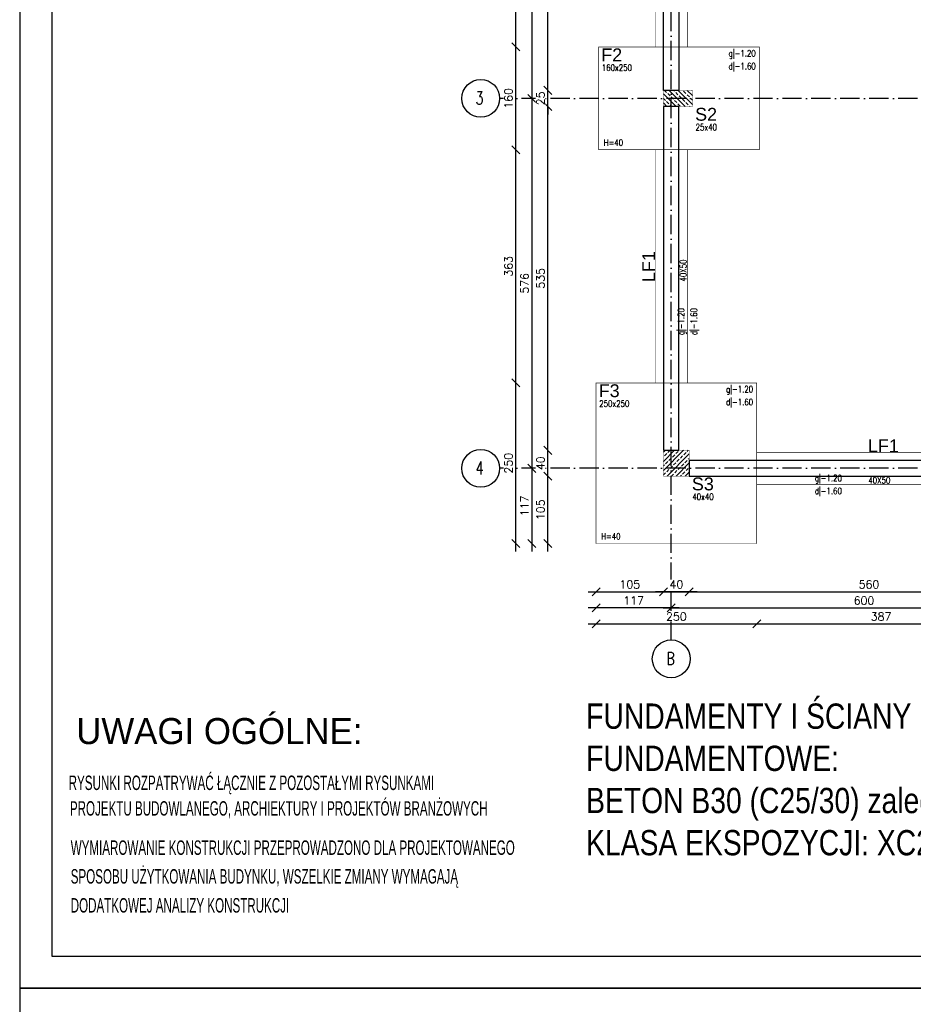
# Model space of a CAD drawing. Header units: millimetres. Extents: x -175722 to -110961, y 52375 to 104640.
# Tile 146 of 146: x -157310 to -155919, y 101645 to 103178. Entities that reach past the tile are written whole.
import ezdxf

# ---------------------------------------------------------------- set-up
doc = ezdxf.new("R2010")
doc.units = ezdxf.units.MM
doc.linetypes.add('ACAD_ISO10W100', pattern=[18, 12, -3, 0, -3])
for name, color, linetype in [('1', 7, 'Continuous'), ('_R - RAMKI', 7, 'Continuous'), ('AS_Balustrady', 53, 'Continuous'), ('BA_txg', 3, 'Continuous'), ('H', 8, 'Continuous'), ('OSIE', 4, 'ACAD_ISO10W100')]:
    doc.layers.add(name, color=color, linetype=linetype)
for name, color, linetype, lineweight in [('A_KONSTRUKCJA', 170, 'Continuous', 30), ('K-Opisy', 3, 'Continuous', 13), ('K_MUR', 160, 'Continuous', 30), ('K_ZELBET', 4, 'Continuous', 40), ('K_ZELBET_KRESKOWANIE', 134, 'Continuous', 5)]:
    doc.layers.add(name, color=color, linetype=linetype, lineweight=lineweight)
doc.styles.add('Arial', font='arial.ttf', dxfattribs={"height": 90})
doc.styles.add('e-cad_1', font='simplex.shx', dxfattribs={"width": 0.8})
doc.styles.add('e-cad_3', font='simplex.shx', dxfattribs={"width": 0.8})
doc.styles.add('ROMANS', font='romans')
doc.styles.add('STYL_R', font='arial.ttf')
doc.styles.add('TAB_Arial_bold', font='arialbd.ttf')
doc.dimstyles.new('AS_DIM_STYLE1', dxfattribs={"dimscale": 5, "dimtxt": 2.5, "dimasz": 1, "dimexe": 1.25, "dimexo": 2, "dimgap": 1, "dimtad": 1, "dimdec": 0, "dimdsep": 46, "dimtxsty": 'ROMANS', "dimblk": 'OBLIQUE', "dimcen": 0, "dimdle": 1, "dimclrd": 8, "dimclre": 8, "dimclrt": 9, "dimadec": 0, "dimazin": 0, "dimtfac": 1, "dimtdec": 0, "dimtmove": 1, "dimatfit": 3, "dimldrblk": 'CLOSEDBLANK', "dimfxl": 0, "dimtolj": 1, "dimtzin": 0, "dimarcsym": 0})

# ---------------------------------------------------------------- blocks, each defined once
blk = doc.blocks.new('_Oblique')
at = {"color": 0, "linetype": 'ByBlock', "lineweight": -2}
blk.add_line((-0.5, -0.5), (0.5, 0.5), dxfattribs=at)
blk = doc.blocks.new('*D858')
at = {"layer": '_R - RAMKI', "color": 8, "lineweight": -2, "transparency": 16777216}
blk.add_line((-156425.2, 102237.5), (-156150.2, 102237.5), dxfattribs=at)
at = {"layer": 'Defpoints', "color": 0, "transparency": 16777216}
for p in [(-156412.7, 102362.5), (-156162.7, 102362.5), (-156162.7, 102237.5)]:
    blk.add_point(p, dxfattribs=at)
at = {"layer": '_R - RAMKI', "color": 8, "lineweight": -2, "transparency": 16777216, "xscale": 12.5, "yscale": 12.5, "zscale": 12.5, "rotation": 180}
blk.add_blockref('_Oblique', (-156412.7, 102237.5), dxfattribs=at)
at = {"layer": '_R - RAMKI', "color": 8, "lineweight": -2, "transparency": 16777216, "xscale": 12.5, "yscale": 12.5, "zscale": 12.5}
blk.add_blockref('_Oblique', (-156162.7, 102237.5), dxfattribs=at)
at = {"layer": '_R - RAMKI', "color": 9, "transparency": 16777216, "insert": (-156287.7, 102248.8), "char_height": 12.5, "attachment_point": 5, "style": 'ROMANS', "bg_fill": 3, "box_fill_scale": 1.1, "bg_fill_color": 256, "bg_fill_true_color": 13158600, "bg_fill_transparency": 0}
blk.add_mtext('\\A1;250', dxfattribs=at)
blk = doc.blocks.new('_ClosedBlank')
at = {"color": 0, "linetype": 'ByBlock', "lineweight": -2}
for p, q in [((-1, 0.17), (0, 0)), ((-1, 0.17), (-1, -0.17)), ((0, 0), (-1, -0.17))]:
    blk.add_line(p, q, dxfattribs=at)
blk = doc.blocks.new('*D859')
at = {"layer": '_R - RAMKI', "color": 8, "lineweight": -2, "transparency": 16777216}
blk.add_line((-156175.2, 102237.5), (-155763.2, 102237.5), dxfattribs=at)
at = {"layer": 'Defpoints', "color": 0, "transparency": 16777216}
for p in [(-156162.7, 102362.5), (-155775.7, 102362.5), (-155775.7, 102237.5)]:
    blk.add_point(p, dxfattribs=at)
at = {"layer": '_R - RAMKI', "color": 8, "lineweight": -2, "transparency": 16777216, "xscale": 12.5, "yscale": 12.5, "zscale": 12.5, "rotation": 180}
blk.add_blockref('_Oblique', (-156162.7, 102237.5), dxfattribs=at)
at = {"layer": '_R - RAMKI', "color": 8, "lineweight": -2, "transparency": 16777216, "xscale": 12.5, "yscale": 12.5, "zscale": 12.5}
blk.add_blockref('_Oblique', (-155775.7, 102237.5), dxfattribs=at)
at = {"layer": '_R - RAMKI', "color": 9, "transparency": 16777216, "insert": (-155969.2, 102248.8), "char_height": 12.5, "attachment_point": 5, "style": 'ROMANS', "bg_fill": 3, "box_fill_scale": 1.1, "bg_fill_color": 256, "bg_fill_true_color": 13158600, "bg_fill_transparency": 0}
blk.add_mtext('\\A1;387', dxfattribs=at)
blk = doc.blocks.new('*D867')
at = {"layer": '_R - RAMKI', "color": 8, "lineweight": -2, "transparency": 16777216}
blk.add_line((-156308.2, 102262.5), (-155683.2, 102262.5), dxfattribs=at)
at = {"layer": 'Defpoints', "color": 0, "transparency": 16777216}
for p in [(-156295.7, 102467.5), (-155695.7, 102467.5), (-155695.7, 102262.5)]:
    blk.add_point(p, dxfattribs=at)
at = {"layer": '_R - RAMKI', "color": 8, "lineweight": -2, "transparency": 16777216, "xscale": 12.5, "yscale": 12.5, "zscale": 12.5, "rotation": 180}
blk.add_blockref('_Oblique', (-156295.7, 102262.5), dxfattribs=at)
at = {"layer": '_R - RAMKI', "color": 8, "lineweight": -2, "transparency": 16777216, "xscale": 12.5, "yscale": 12.5, "zscale": 12.5}
blk.add_blockref('_Oblique', (-155695.7, 102262.5), dxfattribs=at)
at = {"layer": '_R - RAMKI', "color": 9, "transparency": 16777216, "insert": (-155995.7, 102273.8), "char_height": 12.5, "attachment_point": 5, "style": 'ROMANS', "bg_fill": 3, "box_fill_scale": 1.1, "bg_fill_color": 256, "bg_fill_true_color": 13158600, "bg_fill_transparency": 0}
blk.add_mtext('\\A1;600', dxfattribs=at)
blk = doc.blocks.new('*D871')
at = {"layer": '_R - RAMKI', "color": 8, "lineweight": -2, "transparency": 16777216}
blk.add_line((-156425.2, 102287.5), (-156295.2, 102287.5), dxfattribs=at)
at = {"layer": 'Defpoints', "color": 0, "transparency": 16777216}
for p in [(-156412.7, 102479.5), (-156307.7, 102467.5), (-156307.7, 102287.5)]:
    blk.add_point(p, dxfattribs=at)
at = {"layer": '_R - RAMKI', "color": 8, "lineweight": -2, "transparency": 16777216, "xscale": 12.5, "yscale": 12.5, "zscale": 12.5, "rotation": 180}
blk.add_blockref('_Oblique', (-156412.7, 102287.5), dxfattribs=at)
at = {"layer": '_R - RAMKI', "color": 8, "lineweight": -2, "transparency": 16777216, "xscale": 12.5, "yscale": 12.5, "zscale": 12.5}
blk.add_blockref('_Oblique', (-156307.7, 102287.5), dxfattribs=at)
at = {"layer": '_R - RAMKI', "color": 9, "transparency": 16777216, "insert": (-156360.2, 102298.8), "char_height": 12.5, "attachment_point": 5, "style": 'ROMANS', "bg_fill": 3, "box_fill_scale": 1.1, "bg_fill_color": 256, "bg_fill_true_color": 13158600, "bg_fill_transparency": 0}
blk.add_mtext('\\A1;105', dxfattribs=at)
blk = doc.blocks.new('*D873')
at = {"layer": '_R - RAMKI', "color": 8, "lineweight": -2, "transparency": 16777216}
blk.add_line((-156255.2, 102287.5), (-156320.2, 102287.5), dxfattribs=at)
at = {"layer": 'Defpoints', "color": 0, "transparency": 16777216}
for p in [(-156307.7, 102467.5), (-156267.7, 102467.5), (-156307.7, 102287.5)]:
    blk.add_point(p, dxfattribs=at)
at = {"layer": '_R - RAMKI', "color": 8, "lineweight": -2, "transparency": 16777216, "xscale": 12.5, "yscale": 12.5, "zscale": 12.5, "rotation": 180}
blk.add_blockref('_Oblique', (-156307.7, 102287.5), dxfattribs=at)
at = {"layer": '_R - RAMKI', "color": 8, "lineweight": -2, "transparency": 16777216, "xscale": 12.5, "yscale": 12.5, "zscale": 12.5}
blk.add_blockref('_Oblique', (-156267.7, 102287.5), dxfattribs=at)
at = {"layer": '_R - RAMKI', "color": 9, "transparency": 16777216, "insert": (-156287.7, 102298.8), "char_height": 12.5, "attachment_point": 5, "style": 'ROMANS', "bg_fill": 3, "box_fill_scale": 1.1, "bg_fill_color": 256, "bg_fill_true_color": 13158600, "bg_fill_transparency": 0}
blk.add_mtext('\\A1;40', dxfattribs=at)
blk = doc.blocks.new('*D874')
at = {"layer": '_R - RAMKI', "color": 8, "lineweight": -2, "transparency": 16777216}
blk.add_line((-156320.2, 102287.5), (-156255.2, 102287.5), dxfattribs=at)
at = {"layer": 'Defpoints', "color": 0, "transparency": 16777216}
for p in [(-156307.7, 102467.5), (-156267.7, 102467.5), (-156267.7, 102287.5)]:
    blk.add_point(p, dxfattribs=at)
at = {"layer": '_R - RAMKI', "color": 8, "lineweight": -2, "transparency": 16777216, "xscale": 12.5, "yscale": 12.5, "zscale": 12.5, "rotation": 180}
blk.add_blockref('_Oblique', (-156307.7, 102287.5), dxfattribs=at)
at = {"layer": '_R - RAMKI', "color": 8, "lineweight": -2, "transparency": 16777216, "xscale": 12.5, "yscale": 12.5, "zscale": 12.5}
blk.add_blockref('_Oblique', (-156267.7, 102287.5), dxfattribs=at)
at = {"layer": '_R - RAMKI', "color": 9, "transparency": 16777216, "insert": (-156287.7, 102298.8), "char_height": 12.5, "attachment_point": 5, "style": 'ROMANS', "bg_fill": 3, "box_fill_scale": 1.1, "bg_fill_color": 256, "bg_fill_true_color": 13158600, "bg_fill_transparency": 0}
blk.add_mtext('\\A1;40', dxfattribs=at)
blk = doc.blocks.new('*D875')
at = {"layer": '_R - RAMKI', "color": 8, "lineweight": -2, "transparency": 16777216}
blk.add_line((-156280.2, 102287.5), (-155695.7, 102287.5), dxfattribs=at)
at = {"layer": 'Defpoints', "color": 0, "transparency": 16777216}
for p in [(-156267.7, 102467.5), (-155708.2, 102467.5), (-155708.2, 102287.5)]:
    blk.add_point(p, dxfattribs=at)
at = {"layer": '_R - RAMKI', "color": 8, "lineweight": -2, "transparency": 16777216, "xscale": 12.5, "yscale": 12.5, "zscale": 12.5, "rotation": 180}
blk.add_blockref('_Oblique', (-156267.7, 102287.5), dxfattribs=at)
at = {"layer": '_R - RAMKI', "color": 8, "lineweight": -2, "transparency": 16777216, "xscale": 12.5, "yscale": 12.5, "zscale": 12.5}
blk.add_blockref('_Oblique', (-155708.2, 102287.5), dxfattribs=at)
at = {"layer": '_R - RAMKI', "color": 9, "transparency": 16777216, "insert": (-155988, 102298.8), "char_height": 12.5, "attachment_point": 5, "style": 'ROMANS', "bg_fill": 3, "box_fill_scale": 1.1, "bg_fill_color": 256, "bg_fill_true_color": 13158600, "bg_fill_transparency": 0}
blk.add_mtext('\\A1;560', dxfattribs=at)
blk = doc.blocks.new('*D882')
at = {"layer": '_R - RAMKI', "color": 8, "lineweight": -2, "transparency": 16777216}
blk.add_line((-156537.7, 102350), (-156537.7, 102625), dxfattribs=at)
at = {"layer": 'Defpoints', "color": 0, "transparency": 16777216}
for p in [(-156537.7, 102612.5), (-156412.7, 102612.5), (-156412.7, 102362.5)]:
    blk.add_point(p, dxfattribs=at)
at = {"layer": '_R - RAMKI', "color": 8, "lineweight": -2, "transparency": 16777216, "xscale": 12.5, "yscale": 12.5, "zscale": 12.5}
for p, rotation in [((-156537.7, 102612.5), 90), ((-156537.7, 102362.5), 270)]:
    blk.add_blockref('_Oblique', p, dxfattribs=dict(at, rotation=rotation))
at = {"layer": '_R - RAMKI', "color": 9, "transparency": 16777216, "insert": (-156549, 102487.5), "char_height": 12.5, "attachment_point": 5, "rotation": 90, "style": 'ROMANS', "bg_fill": 3, "box_fill_scale": 1.1, "bg_fill_color": 256, "bg_fill_true_color": 13158600, "bg_fill_transparency": 0}
blk.add_mtext('\\A1;250', dxfattribs=at)
blk = doc.blocks.new('*D883')
at = {"layer": '_R - RAMKI', "color": 8, "lineweight": -2, "transparency": 16777216}
blk.add_line((-156537.7, 102600), (-156537.7, 102987.7), dxfattribs=at)
at = {"layer": 'Defpoints', "color": 0, "transparency": 16777216}
for p in [(-156537.7, 102975.2), (-156408.7, 102975.2), (-156412.7, 102612.5)]:
    blk.add_point(p, dxfattribs=at)
at = {"layer": '_R - RAMKI', "color": 8, "lineweight": -2, "transparency": 16777216, "xscale": 12.5, "yscale": 12.5, "zscale": 12.5}
for p, rotation in [((-156537.7, 102975.2), 90), ((-156537.7, 102612.5), 270)]:
    blk.add_blockref('_Oblique', p, dxfattribs=dict(at, rotation=rotation))
at = {"layer": '_R - RAMKI', "color": 9, "transparency": 16777216, "insert": (-156549, 102793.9), "char_height": 12.5, "attachment_point": 5, "rotation": 90, "style": 'ROMANS', "bg_fill": 3, "box_fill_scale": 1.1, "bg_fill_color": 256, "bg_fill_true_color": 13158600, "bg_fill_transparency": 0}
blk.add_mtext('\\A1;363', dxfattribs=at)
blk = doc.blocks.new('*D884')
at = {"layer": '_R - RAMKI', "color": 8, "lineweight": -2, "transparency": 16777216}
blk.add_line((-156537.7, 102962.7), (-156537.7, 103147.7), dxfattribs=at)
at = {"layer": 'Defpoints', "color": 0, "transparency": 16777216}
for p in [(-156537.7, 103135.2), (-156408.7, 103135.2), (-156408.7, 102975.2)]:
    blk.add_point(p, dxfattribs=at)
at = {"layer": '_R - RAMKI', "color": 8, "lineweight": -2, "transparency": 16777216, "xscale": 12.5, "yscale": 12.5, "zscale": 12.5}
for p, rotation in [((-156537.7, 103135.2), 90), ((-156537.7, 102975.2), 270)]:
    blk.add_blockref('_Oblique', p, dxfattribs=dict(at, rotation=rotation))
at = {"layer": '_R - RAMKI', "color": 9, "transparency": 16777216, "insert": (-156549, 103055.2), "char_height": 12.5, "attachment_point": 5, "rotation": 90, "style": 'ROMANS', "bg_fill": 3, "box_fill_scale": 1.1, "bg_fill_color": 256, "bg_fill_true_color": 13158600, "bg_fill_transparency": 0}
blk.add_mtext('\\A1;160', dxfattribs=at)
blk = doc.blocks.new('*D885')
at = {"layer": '_R - RAMKI', "color": 8, "lineweight": -2, "transparency": 16777216}
blk.add_line((-156537.7, 103122.7), (-156537.7, 103563.4), dxfattribs=at)
at = {"layer": 'Defpoints', "color": 0, "transparency": 16777216}
for p in [(-156537.7, 103550.9), (-156408.7, 103550.9), (-156408.7, 103135.2)]:
    blk.add_point(p, dxfattribs=at)
at = {"layer": '_R - RAMKI', "color": 8, "lineweight": -2, "transparency": 16777216, "xscale": 12.5, "yscale": 12.5, "zscale": 12.5}
for p, rotation in [((-156537.7, 103550.9), 90), ((-156537.7, 103135.2), 270)]:
    blk.add_blockref('_Oblique', p, dxfattribs=dict(at, rotation=rotation))
at = {"layer": '_R - RAMKI', "color": 9, "transparency": 16777216, "insert": (-156549, 103343), "char_height": 12.5, "attachment_point": 5, "rotation": 90, "style": 'ROMANS', "bg_fill": 3, "box_fill_scale": 1.1, "bg_fill_color": 256, "bg_fill_true_color": 13158600, "bg_fill_transparency": 0}
blk.add_mtext('\\A1;416', dxfattribs=at)
blk = doc.blocks.new('*D891')
at = {"layer": '_R - RAMKI', "color": 8, "lineweight": -2, "transparency": 16777216}
blk.add_line((-156512.7, 103643.4), (-156512.7, 103042.7), dxfattribs=at)
at = {"layer": 'Defpoints', "color": 0, "transparency": 16777216}
for p in [(-156307.7, 103630.9), (-156512.7, 103055.2), (-156307.7, 103055.2)]:
    blk.add_point(p, dxfattribs=at)
at = {"layer": '_R - RAMKI', "color": 8, "lineweight": -2, "transparency": 16777216, "xscale": 12.5, "yscale": 12.5, "zscale": 12.5}
for p, rotation in [((-156512.7, 103630.9), 90), ((-156512.7, 103055.2), 270)]:
    blk.add_blockref('_Oblique', p, dxfattribs=dict(at, rotation=rotation))
at = {"layer": '_R - RAMKI', "color": 9, "transparency": 16777216, "insert": (-156524, 103343), "char_height": 12.5, "attachment_point": 5, "rotation": 90, "style": 'ROMANS', "bg_fill": 3, "box_fill_scale": 1.1, "bg_fill_color": 256, "bg_fill_true_color": 13158600, "bg_fill_transparency": 0}
blk.add_mtext('\\A1;576', dxfattribs=at)
blk = doc.blocks.new('*D892')
at = {"layer": '_R - RAMKI', "color": 8, "lineweight": -2, "transparency": 16777216}
blk.add_line((-156512.7, 103067.7), (-156512.7, 102467), dxfattribs=at)
at = {"layer": 'Defpoints', "color": 0, "transparency": 16777216}
for p in [(-156307.7, 103055.2), (-156512.7, 102479.5), (-156307.7, 102479.5)]:
    blk.add_point(p, dxfattribs=at)
at = {"layer": '_R - RAMKI', "color": 8, "lineweight": -2, "transparency": 16777216, "xscale": 12.5, "yscale": 12.5, "zscale": 12.5}
for p, rotation in [((-156512.7, 103055.2), 90), ((-156512.7, 102479.5), 270)]:
    blk.add_blockref('_Oblique', p, dxfattribs=dict(at, rotation=rotation))
at = {"layer": '_R - RAMKI', "color": 9, "transparency": 16777216, "insert": (-156524, 102767.4), "char_height": 12.5, "attachment_point": 5, "rotation": 90, "style": 'ROMANS', "bg_fill": 3, "box_fill_scale": 1.1, "bg_fill_color": 256, "bg_fill_true_color": 13158600, "bg_fill_transparency": 0}
blk.add_mtext('\\A1;576', dxfattribs=at)
blk = doc.blocks.new('*D893')
at = {"layer": '_R - RAMKI', "color": 8, "lineweight": -2, "transparency": 16777216}
blk.add_line((-156512.7, 102492), (-156512.7, 102350), dxfattribs=at)
at = {"layer": 'Defpoints', "color": 0, "transparency": 16777216}
for p in [(-156307.7, 102479.5), (-156512.7, 102362.5), (-156412.7, 102362.5)]:
    blk.add_point(p, dxfattribs=at)
at = {"layer": '_R - RAMKI', "color": 8, "lineweight": -2, "transparency": 16777216, "xscale": 12.5, "yscale": 12.5, "zscale": 12.5}
for p, rotation in [((-156512.7, 102479.5), 90), ((-156512.7, 102362.5), 270)]:
    blk.add_blockref('_Oblique', p, dxfattribs=dict(at, rotation=rotation))
at = {"layer": '_R - RAMKI', "color": 9, "transparency": 16777216, "insert": (-156524, 102421), "char_height": 12.5, "attachment_point": 5, "rotation": 90, "style": 'ROMANS', "bg_fill": 3, "box_fill_scale": 1.1, "bg_fill_color": 256, "bg_fill_true_color": 13158600, "bg_fill_transparency": 0}
blk.add_mtext('\\A1;117', dxfattribs=at)
blk = doc.blocks.new('*D835')
at = {"layer": '_R - RAMKI', "color": 8, "lineweight": -2, "transparency": 16777216}
blk.add_line((-156487.7, 102350), (-156487.7, 102480), dxfattribs=at)
at = {"layer": 'Defpoints', "color": 0, "transparency": 16777216}
for p in [(-156487.7, 102467.5), (-156307.7, 102467.5), (-156412.7, 102362.5)]:
    blk.add_point(p, dxfattribs=at)
at = {"layer": '_R - RAMKI', "color": 8, "lineweight": -2, "transparency": 16777216, "xscale": 12.5, "yscale": 12.5, "zscale": 12.5}
for p, rotation in [((-156487.7, 102467.5), 90), ((-156487.7, 102362.5), 270)]:
    blk.add_blockref('_Oblique', p, dxfattribs=dict(at, rotation=rotation))
at = {"layer": '_R - RAMKI', "color": 9, "transparency": 16777216, "insert": (-156499, 102415), "char_height": 12.5, "attachment_point": 5, "rotation": 90, "style": 'ROMANS', "bg_fill": 3, "box_fill_scale": 1.1, "bg_fill_color": 256, "bg_fill_true_color": 13158600, "bg_fill_transparency": 0}
blk.add_mtext('\\A1;105', dxfattribs=at)
blk = doc.blocks.new('*D894')
at = {"layer": '_R - RAMKI', "color": 8, "lineweight": -2, "transparency": 16777216}
blk.add_line((-156487.7, 102455), (-156487.7, 102520), dxfattribs=at)
at = {"layer": 'Defpoints', "color": 0, "transparency": 16777216}
for p in [(-156487.7, 102507.5), (-156307.7, 102507.5), (-156307.7, 102467.5)]:
    blk.add_point(p, dxfattribs=at)
at = {"layer": '_R - RAMKI', "color": 8, "lineweight": -2, "transparency": 16777216, "xscale": 12.5, "yscale": 12.5, "zscale": 12.5}
for p, rotation in [((-156487.7, 102507.5), 90), ((-156487.7, 102467.5), 270)]:
    blk.add_blockref('_Oblique', p, dxfattribs=dict(at, rotation=rotation))
at = {"layer": '_R - RAMKI', "color": 9, "transparency": 16777216, "insert": (-156499, 102487.5), "char_height": 12.5, "attachment_point": 5, "rotation": 90, "style": 'ROMANS', "bg_fill": 3, "box_fill_scale": 1.1, "bg_fill_color": 256, "bg_fill_true_color": 13158600, "bg_fill_transparency": 0}
blk.add_mtext('\\A1;40', dxfattribs=at)
blk = doc.blocks.new('*D895')
at = {"layer": '_R - RAMKI', "color": 8, "lineweight": -2, "transparency": 16777216}
blk.add_line((-156487.7, 102495), (-156487.7, 103055.2), dxfattribs=at)
at = {"layer": 'Defpoints', "color": 0, "transparency": 16777216}
for p in [(-156487.7, 103042.7), (-156307.7, 103042.7), (-156307.7, 102507.5)]:
    blk.add_point(p, dxfattribs=at)
at = {"layer": '_R - RAMKI', "color": 8, "lineweight": -2, "transparency": 16777216, "xscale": 12.5, "yscale": 12.5, "zscale": 12.5}
for p, rotation in [((-156487.7, 103042.7), 90), ((-156487.7, 102507.5), 270)]:
    blk.add_blockref('_Oblique', p, dxfattribs=dict(at, rotation=rotation))
at = {"layer": '_R - RAMKI', "color": 9, "transparency": 16777216, "insert": (-156499, 102775.1), "char_height": 12.5, "attachment_point": 5, "rotation": 90, "style": 'ROMANS', "bg_fill": 3, "box_fill_scale": 1.1, "bg_fill_color": 256, "bg_fill_true_color": 13158600, "bg_fill_transparency": 0}
blk.add_mtext('\\A1;535', dxfattribs=at)
blk = doc.blocks.new('*D896')
at = {"layer": '_R - RAMKI', "color": 8, "lineweight": -2, "transparency": 16777216}
for p, q in [((-156487.7, 103067.7), (-156487.7, 103080.2)), ((-156487.7, 103042.7), (-156487.7, 103067.7)), ((-156487.7, 103042.7), (-156487.7, 103030.2))]:
    blk.add_line(p, q, dxfattribs=at)
at = {"layer": 'Defpoints', "color": 0, "transparency": 16777216}
for p in [(-156307.7, 103067.7), (-156307.7, 103042.7)]:
    blk.add_point(p, dxfattribs=at)
at = {"layer": '_R - RAMKI', "color": 8, "lineweight": -2, "transparency": 16777216, "xscale": 12.5, "yscale": 12.5, "zscale": 12.5}
for p, rotation in [((-156487.7, 103067.7), 270), ((-156487.7, 103042.7), 90)]:
    blk.add_blockref('_Oblique', p, dxfattribs=dict(at, rotation=rotation))
at = {"layer": '_R - RAMKI', "color": 9, "transparency": 16777216, "insert": (-156499, 103055.2), "char_height": 12.5, "attachment_point": 5, "rotation": 90, "style": 'ROMANS', "bg_fill": 3, "box_fill_scale": 1.1, "bg_fill_color": 256, "bg_fill_true_color": 13158600, "bg_fill_transparency": 0}
blk.add_mtext('\\A1;25', dxfattribs=at)
at = {"layer": 'Defpoints', "color": 0, "transparency": 16777216}
blk.add_point((-156487.7, 103067.7), dxfattribs=at)
blk = doc.blocks.new('*D897')
at = {"layer": '_R - RAMKI', "color": 8, "lineweight": -2, "transparency": 16777216}
blk.add_line((-156487.7, 103055.2), (-156487.7, 103630.9), dxfattribs=at)
at = {"layer": 'Defpoints', "color": 0, "transparency": 16777216}
for p in [(-156487.7, 103618.4), (-156307.7, 103618.4), (-156307.7, 103067.7)]:
    blk.add_point(p, dxfattribs=at)
at = {"layer": '_R - RAMKI', "color": 8, "lineweight": -2, "transparency": 16777216, "xscale": 12.5, "yscale": 12.5, "zscale": 12.5}
for p, rotation in [((-156487.7, 103618.4), 90), ((-156487.7, 103067.7), 270)]:
    blk.add_blockref('_Oblique', p, dxfattribs=dict(at, rotation=rotation))
at = {"layer": '_R - RAMKI', "color": 9, "transparency": 16777216, "insert": (-156499, 103343), "char_height": 12.5, "attachment_point": 5, "rotation": 90, "style": 'ROMANS', "bg_fill": 3, "box_fill_scale": 1.1, "bg_fill_color": 256, "bg_fill_true_color": 13158600, "bg_fill_transparency": 0}
blk.add_mtext('\\A1;551', dxfattribs=at)
blk = doc.blocks.new('*D1000')
at = {"layer": '_R - RAMKI', "color": 8, "lineweight": -2, "transparency": 16777216}
blk.add_line((-156283.2, 102262.5), (-156425.2, 102262.5), dxfattribs=at)
at = {"layer": 'Defpoints', "color": 0, "transparency": 16777216}
for p in [(-156412.7, 102362.5), (-156295.7, 102362.5), (-156412.7, 102262.5)]:
    blk.add_point(p, dxfattribs=at)
at = {"layer": '_R - RAMKI', "color": 8, "lineweight": -2, "transparency": 16777216, "xscale": 12.5, "yscale": 12.5, "zscale": 12.5, "rotation": 180}
blk.add_blockref('_Oblique', (-156412.7, 102262.5), dxfattribs=at)
at = {"layer": '_R - RAMKI', "color": 8, "lineweight": -2, "transparency": 16777216, "xscale": 12.5, "yscale": 12.5, "zscale": 12.5}
blk.add_blockref('_Oblique', (-156295.7, 102262.5), dxfattribs=at)
at = {"layer": '_R - RAMKI', "color": 9, "transparency": 16777216, "insert": (-156354.2, 102273.8), "char_height": 12.5, "attachment_point": 5, "style": 'ROMANS', "bg_fill": 3, "box_fill_scale": 1.1, "bg_fill_color": 256, "bg_fill_true_color": 13158600, "bg_fill_transparency": 0}
blk.add_mtext('\\A1;117', dxfattribs=at)

msp = doc.modelspace()

# ---------------------------------------------------------------- hatches: boundary and pattern name
at = {"layer": 'K_ZELBET_KRESKOWANIE'}
h = msp.add_hatch(dxfattribs=at)
h.set_pattern_fill('ANSI33', color=256, scale=40, angle=-90, style=0)
h.set_pattern_definition([(315, (-135075.571, 114399.406), (7.071068, 7.071068), []), (315, (-135075.571, 114392.335), (7.071068, 7.071068), [5, -2.5])])
h.paths.add_polyline_path([(-156262.73633, 103067.70022), (-156262.73633, 103042.70022), (-156307.73633, 103042.70022), (-156307.73633, 103067.70022)])
h = msp.add_hatch(dxfattribs=at)
h.set_pattern_fill('ANSI33', color=256, scale=40, style=0)
h.set_pattern_definition([(45, (-167639.442, 123699.699), (-7.071068, 7.071068), []), (45, (-167632.371, 123699.699), (-7.071068, 7.071068), [5, -2.5])])
h.paths.add_polyline_path([(-156307.73633, 102507.53355), (-156267.73633, 102507.53355), (-156267.73633, 102467.53355), (-156307.73633, 102467.53355)])

# ---------------------------------------------------------------- linework, layer by layer
at = {"layer": '1', "color": 32}
for points in [[(-157309.65197, 101670.46147), (-153109.65197, 101670.46147), (-153109.65197, 104640.46147), (-157309.65197, 104640.46147)], [(-157259.65197, 101720.46147), (-153159.65197, 101720.46147), (-153159.65197, 104590.46147), (-157259.65197, 104590.46147)], [(-157309.65197, 98700.46147), (-153109.65197, 98700.46147), (-153109.65197, 101670.46147), (-157309.65197, 101670.46147)]]:
    msp.add_lwpolyline(points, close=True, dxfattribs=at)
at = {"layer": 'A_KONSTRUKCJA', "color": 1, "const_width": 1}
for points in [[(-156270.73633, 103550.86688), (-156270.73633, 103135.20022), (-156320.73633, 103135.20022), (-156320.73633, 103550.86688)], [(-156158.73633, 102975.20022), (-156158.73633, 103135.20022), (-156408.73633, 103135.20022), (-156408.73633, 102975.20022)], [(-156270.73633, 102975.20022), (-156270.73633, 102612.5335), (-156320.73633, 102612.5335), (-156320.73633, 102975.20022)], [(-156412.73633, 102362.5335), (-156162.73633, 102362.5335), (-156162.73633, 102612.5335), (-156412.73633, 102612.5335)], [(-156162.73633, 102454.53355), (-155775.73633, 102454.53355), (-155775.73633, 102504.53355), (-156162.73633, 102504.53355)]]:
    msp.add_lwpolyline(points, close=True, dxfattribs=at)
at = {"layer": 'H', "color": 142, "linetype": 'ByBlock', "ltscale": 0.1}
for centre in [(-156592.19074, 103055.20022), (-156592.19074, 102479.53355), (-156295.73633, 102183.07909)]:
    msp.add_circle(centre, 29.45441, dxfattribs=at)
at = {"layer": 'K_ZELBET', "lineweight": 0, "const_width": 0.5}
for points in [[(-156307.73633, 103067.70022), (-156307.73633, 103042.70022), (-156262.73633, 103042.70022), (-156262.73633, 103067.70022)], [(-156307.73633, 102467.53355), (-156267.73633, 102467.53355), (-156267.73633, 102507.53355), (-156307.73633, 102507.53355)]]:
    msp.add_lwpolyline(points, close=True, dxfattribs=at)
at = {"layer": 'OSIE', "ltscale": 2.5}
for p, q in [((-156295.73633, 102212.5335), (-156295.73633, 104473.53355)), ((-154243.73633, 103055.20022), (-156562.73633, 103055.20022)), ((-154243.73633, 102479.53355), (-156562.73633, 102479.53355))]:
    msp.add_line(p, q, dxfattribs=at)

# ---------------------------------------------------------------- texts
at = {"layer": 'AS_Balustrady', "linetype": 'Continuous', "ltscale": 0.25, "style": 'Arial'}
for s, p in [('F2', (-156404.61296, 103112.92883)), ('S2', (-156258.61296, 103020.42883)), ('F3', (-156408.61296, 102590.26211)), ('LF1', (-155989.7623, 102504.53355)), ('S3', (-156263.61296, 102445.26216))]:
    msp.add_text(s, height=20, dxfattribs=at).set_placement(p)
at = {"layer": 'AS_Balustrady', "linetype": 'Continuous', "ltscale": 0.25, "width": 0.8}
for s, style, p in [('g|-1.20', 'e-cad_1', (-156206.39882, 103120.33345)), ('160x250', 'e-cad_3', (-156403.83297, 103097.92883)), ('d|-1.60', 'e-cad_1', (-156206.39882, 103100.33345)), ('25x40', 'e-cad_3', (-156257.83297, 103005.42883)), ('H=40', 'e-cad_3', (-156400.80628, 102981.30508)), ('g|-1.20', 'e-cad_1', (-156210.39882, 102597.66674)), ('250x250', 'e-cad_3', (-156407.83296, 102575.26211)), ('d|-1.60', 'e-cad_1', (-156210.39882, 102577.66674)), ('g|-1.20', 'e-cad_1', (-156072.31798, 102459.29902)), ('40X50', 'e-cad_3', (-155988.98231, 102455.88707)), ('d|-1.60', 'e-cad_1', (-156072.31798, 102439.29902)), ('40x40', 'e-cad_3', (-156262.83297, 102430.26216)), ('H=40', 'e-cad_3', (-156404.80627, 102368.63836))]:
    msp.add_text(s, height=10, dxfattribs=dict(at, style=style)).set_placement(p)
at = {"layer": 'AS_Balustrady', "linetype": 'Continuous', "ltscale": 0.25, "style": 'Arial'}
msp.add_text('LF1', height=20, rotation=90, dxfattribs=at).set_placement((-156320.73633, 102769.34091))
at = {"layer": 'AS_Balustrady', "linetype": 'Continuous', "ltscale": 0.25, "width": 0.8}
for s, style, p in [('40X50', 'e-cad_3', (-156272.08985, 102770.12091)), ('g|-1.20', 'e-cad_1', (-156275.5018, 102686.78524)), ('d|-1.60', 'e-cad_1', (-156255.5018, 102686.78524))]:
    msp.add_text(s, height=10, rotation=90, dxfattribs=dict(at, style=style)).set_placement(p)
at = {"layer": 'BA_txg', "width": 0.6}
for s, p in [('RYSUNKI ROZPATRYWAĆ ŁĄCZNIE Z POZOSTAŁYMI RYSUNKAMI', (-157233.42426, 101978.90404)), ('PROJEKTU BUDOWLANEGO, ARCHIEKTURY I PROJEKTÓW BRANŻOWYCH', (-157231.54436, 101939.06702)), ('WYMIAROWANIE KONSTRUKCJI PRZEPROWADZONO DLA PROJEKTOWANEGO', (-157230.24237, 101878.01438)), ('SPOSOBU UŻYTKOWANIA BUDYNKU, WSZELKIE ZMIANY WYMAGAJĄ', (-157230.24237, 101833.29144)), ('DODATKOWEJ ANALIZY KONSTRUKCJI', (-157230.24237, 101788.21247))]:
    msp.add_text(s, height=22.5, dxfattribs=at).set_placement(p)
at = {"layer": 'BA_txg', "insert": (-157221.64996, 102090.91844), "char_height": 40.5, "width": 900, "attachment_point": 1}
msp.add_mtext('UWAGI OGÓLNE:', dxfattribs=at)
at = {"layer": 'H', "color": 142, "linetype": 'ByBlock', "ltscale": 0.1, "char_height": 20, "width": 32.7021847, "attachment_point": 3, "style": 'TAB_Arial_bold'}
for s, insert in [('{\\Fromans|c238;\\W0.7;3}', (-156587.96755, 103065.67467)), ('{\\Fromans|c238;\\W0.7;4}', (-156587.96755, 102490.008)), ('{\\Fromans|c238;\\W0.7;B}', (-156290.52111, 102193.55354))]:
    msp.add_mtext(s, dxfattribs=dict(at, insert=insert))
at = {"layer": 'K-Opisy', "insert": (-156428.12259, 102113.56516), "char_height": 39.375, "width": 718.1924606, "attachment_point": 1, "style": 'STYL_R'}
msp.add_mtext('{\\fArial|b0|i0|c238|p34;\\W0.8;FUNDAMENTY I ŚCIANY FUNDAMENTOWE:\\PBETON B30 (C25/30) zalecane W8\\PKLASA EKSPOZYCJI: XC2}', dxfattribs=at)

# ---------------------------------------------------------------- next in the draw order: dimensions: what is measured, and where the dimension line sits
at = {"layer": '_R - RAMKI'}
dim = msp.add_linear_dim(base=(-156162.73633, 102237.5335), p1=(-156412.73633, 102362.5335), p2=(-156162.73633, 102362.5335), dimstyle='AS_DIM_STYLE1', override={"dimscale": 12.5, "dimtxt": 1, "dimgap": 0.4, "dimse1": 1, "dimse2": 1, "dimtix": 1, "dimfxl": 10, "dimfxlon": 1}, dxfattribs=at)
dim.commit()
dim.dimension.update_dxf_attribs({"geometry": '*D858', "text_midpoint": (-156287.73633, 102248.7835)})

# ---------------------------------------------------------------- next in the draw order: dimensions: what is measured, and where the dimension line sits
dim = msp.add_linear_dim(base=(-155775.73633, 102237.5335), p1=(-156162.73633, 102362.5335), p2=(-155775.73633, 102362.5335), dimstyle='AS_DIM_STYLE1', override={"dimscale": 12.5, "dimtxt": 1, "dimgap": 0.4, "dimse1": 1, "dimse2": 1, "dimtix": 1, "dimfxl": 10, "dimfxlon": 1}, dxfattribs=at)
dim.commit()
dim.dimension.update_dxf_attribs({"geometry": '*D859', "text_midpoint": (-155969.23633, 102248.7835)})

# ---------------------------------------------------------------- next in the draw order: dimensions: what is measured, and where the dimension line sits
dim = msp.add_linear_dim(base=(-155695.73633, 102262.5335), p1=(-156295.73633, 102467.53355), p2=(-155695.73633, 102467.53355), dimstyle='AS_DIM_STYLE1', override={"dimscale": 12.5, "dimtxt": 1, "dimgap": 0.4, "dimse1": 1, "dimse2": 1, "dimtix": 1, "dimfxl": 10, "dimfxlon": 1}, dxfattribs=at)
dim.commit()
dim.dimension.update_dxf_attribs({"geometry": '*D867', "text_midpoint": (-155995.73633, 102273.7835)})

# ---------------------------------------------------------------- next in the draw order: dimensions: what is measured, and where the dimension line sits
at = {"layer": '_R - RAMKI', "color": 4}
dim = msp.add_linear_dim(base=(-156307.73633, 102287.5335), p1=(-156412.73633, 102479.53355), p2=(-156307.73633, 102467.53355), dimstyle='AS_DIM_STYLE1', override={"dimscale": 12.5, "dimtxt": 1, "dimgap": 0.4, "dimse1": 1, "dimse2": 1, "dimtix": 1, "dimfxl": 10, "dimfxlon": 1}, dxfattribs=at)
dim.commit()
dim.dimension.update_dxf_attribs({"geometry": '*D871', "text_midpoint": (-156360.23633, 102298.7835)})

# ---------------------------------------------------------------- next in the draw order: dimensions: what is measured, and where the dimension line sits
dim = msp.add_linear_dim(base=(-156537.73633, 102612.5335), p1=(-156412.73633, 102362.5335), p2=(-156412.73633, 102612.5335), angle=90, dimstyle='AS_DIM_STYLE1', override={"dimscale": 12.5, "dimtxt": 1, "dimgap": 0.4, "dimse1": 1, "dimse2": 1, "dimtix": 1, "dimfxl": 10, "dimfxlon": 1}, dxfattribs=at)
dim.commit()
dim.dimension.update_dxf_attribs({"geometry": '*D882', "text_midpoint": (-156548.98633, 102487.5335)})
at = {"layer": '_R - RAMKI'}
dim = msp.add_linear_dim(base=(-156307.73633, 102287.5335), p1=(-156267.73633, 102467.53355), p2=(-156307.73633, 102467.53355), dimstyle='AS_DIM_STYLE1', override={"dimscale": 12.5, "dimtxt": 1, "dimgap": 0.4, "dimse1": 1, "dimse2": 1, "dimtix": 1, "dimfxl": 10, "dimfxlon": 1}, dxfattribs=at)
dim.commit()
dim.dimension.update_dxf_attribs({"geometry": '*D873', "text_midpoint": (-156287.73633, 102298.7835)})

# ---------------------------------------------------------------- next in the draw order: dimensions: what is measured, and where the dimension line sits
dim = msp.add_linear_dim(base=(-156537.73633, 102975.20022), p1=(-156412.73633, 102612.5335), p2=(-156408.73633, 102975.20022), angle=90, dimstyle='AS_DIM_STYLE1', override={"dimscale": 12.5, "dimtxt": 1, "dimgap": 0.4, "dimse1": 1, "dimse2": 1, "dimtix": 1, "dimfxl": 10, "dimfxlon": 1}, dxfattribs=at)
dim.commit()
dim.dimension.update_dxf_attribs({"geometry": '*D883', "text_midpoint": (-156548.98633, 102793.86686)})
dim = msp.add_linear_dim(base=(-156267.73633, 102287.5335), p1=(-156307.73633, 102467.53355), p2=(-156267.73633, 102467.53355), dimstyle='AS_DIM_STYLE1', override={"dimscale": 12.5, "dimtxt": 1, "dimgap": 0.4, "dimse1": 1, "dimse2": 1, "dimtix": 1, "dimfxl": 10, "dimfxlon": 1}, dxfattribs=at)
dim.commit()
dim.dimension.update_dxf_attribs({"geometry": '*D874', "text_midpoint": (-156287.73633, 102298.7835)})

# ---------------------------------------------------------------- next in the draw order: dimensions: what is measured, and where the dimension line sits
dim = msp.add_linear_dim(base=(-156537.73633, 103135.20022), p1=(-156408.73633, 102975.20022), p2=(-156408.73633, 103135.20022), angle=90, dimstyle='AS_DIM_STYLE1', override={"dimscale": 12.5, "dimtxt": 1, "dimgap": 0.4, "dimse1": 1, "dimse2": 1, "dimtix": 1, "dimfxl": 10, "dimfxlon": 1}, dxfattribs=at)
dim.commit()
dim.dimension.update_dxf_attribs({"geometry": '*D884', "text_midpoint": (-156548.98633, 103055.20022)})
dim = msp.add_linear_dim(base=(-155708.2363310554, 102287.5335020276), p1=(-156267.7363310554, 102467.5335511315), p2=(-155708.2363310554, 102467.5335511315), dimstyle='AS_DIM_STYLE1', override={"dimscale": 12.5, "dimtxt": 1, "dimgap": 0.4, "dimse1": 1, "dimse2": 1, "dimtix": 1, "dimfxl": 10, "dimfxlon": 1}, dxfattribs=at)
dim.commit()
dim.dimension.update_dxf_attribs({"geometry": '*D875', "text_midpoint": (-155987.9863310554, 102298.7835020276)})

# ---------------------------------------------------------------- next in the draw order: linework, layer by layer
at = {"layer": 'K_MUR', "ltscale": 100}
msp.add_lwpolyline([(-156267.73633, 102467.53355), (-155708.23633, 102467.53355), (-155708.23633, 102491.53355), (-156267.73633, 102491.53355)], close=True, dxfattribs=at)

# ---------------------------------------------------------------- next in the draw order: dimensions: what is measured, and where the dimension line sits
at = {"layer": '_R - RAMKI'}
dim = msp.add_linear_dim(base=(-156537.73633, 103550.86688), p1=(-156408.73633, 103135.20022), p2=(-156408.73633, 103550.86688), angle=90, dimstyle='AS_DIM_STYLE1', override={"dimscale": 12.5, "dimtxt": 1, "dimgap": 0.4, "dimse1": 1, "dimse2": 1, "dimtix": 1, "dimfxl": 10, "dimfxlon": 1}, dxfattribs=at)
dim.commit()
dim.dimension.update_dxf_attribs({"geometry": '*D885', "text_midpoint": (-156548.98633, 103343.03355)})

# ---------------------------------------------------------------- next in the draw order: dimensions: what is measured, and where the dimension line sits
dim = msp.add_linear_dim(base=(-156512.73633, 103055.20022), p1=(-156307.73633, 103630.86688), p2=(-156307.73633, 103055.20022), angle=90, dimstyle='AS_DIM_STYLE1', override={"dimscale": 12.5, "dimtxt": 1, "dimgap": 0.4, "dimse1": 1, "dimse2": 1, "dimtix": 1, "dimfxl": 10, "dimfxlon": 1}, dxfattribs=at)
dim.commit()
dim.dimension.update_dxf_attribs({"geometry": '*D891', "text_midpoint": (-156523.98633, 103343.03355)})

# ---------------------------------------------------------------- next in the draw order: dimensions: what is measured, and where the dimension line sits
dim = msp.add_linear_dim(base=(-156512.73633, 102479.53355), p1=(-156307.73633, 103055.20022), p2=(-156307.73633, 102479.53355), angle=90, dimstyle='AS_DIM_STYLE1', override={"dimscale": 12.5, "dimtxt": 1, "dimgap": 0.4, "dimse1": 1, "dimse2": 1, "dimtix": 1, "dimfxl": 10, "dimfxlon": 1}, dxfattribs=at)
dim.commit()
dim.dimension.update_dxf_attribs({"geometry": '*D892', "text_midpoint": (-156523.98633, 102767.36688)})

# ---------------------------------------------------------------- next in the draw order: dimensions: what is measured, and where the dimension line sits
dim = msp.add_linear_dim(base=(-156512.73633, 102362.5335), p1=(-156307.73633, 102479.53355), p2=(-156412.73633, 102362.5335), angle=90, dimstyle='AS_DIM_STYLE1', override={"dimscale": 12.5, "dimtxt": 1, "dimgap": 0.4, "dimse1": 1, "dimse2": 1, "dimtix": 1, "dimfxl": 10, "dimfxlon": 1}, dxfattribs=at)
dim.commit()
dim.dimension.update_dxf_attribs({"geometry": '*D893', "text_midpoint": (-156523.98633, 102421.03353)})

# ---------------------------------------------------------------- next in the draw order: dimensions: what is measured, and where the dimension line sits
dim = msp.add_linear_dim(base=(-156487.73633, 102467.53355), p1=(-156412.73633, 102362.5335), p2=(-156307.73633, 102467.53355), angle=90, dimstyle='AS_DIM_STYLE1', override={"dimscale": 12.5, "dimtxt": 1, "dimgap": 0.4, "dimse1": 1, "dimse2": 1, "dimtix": 1, "dimfxl": 10, "dimfxlon": 1}, dxfattribs=at)
dim.commit()
dim.dimension.update_dxf_attribs({"geometry": '*D835', "text_midpoint": (-156498.98633, 102415.03353)})

# ---------------------------------------------------------------- next in the draw order: dimensions: what is measured, and where the dimension line sits
dim = msp.add_linear_dim(base=(-156487.73633, 102507.53355), p1=(-156307.73633, 102467.53355), p2=(-156307.73633, 102507.53355), angle=90, dimstyle='AS_DIM_STYLE1', override={"dimscale": 12.5, "dimtxt": 1, "dimgap": 0.4, "dimse1": 1, "dimse2": 1, "dimtix": 1, "dimfxl": 10, "dimfxlon": 1}, dxfattribs=at)
dim.commit()
dim.dimension.update_dxf_attribs({"geometry": '*D894', "text_midpoint": (-156498.98633, 102487.53355)})
dim = msp.add_linear_dim(base=(-156412.73633, 102262.5335), p1=(-156295.73633, 102362.5335), p2=(-156412.73633, 102362.5335), dimstyle='AS_DIM_STYLE1', override={"dimscale": 12.5, "dimtxt": 1, "dimgap": 0.4, "dimse1": 1, "dimse2": 1, "dimtix": 1, "dimfxl": 10, "dimfxlon": 1}, dxfattribs=at)
dim.commit()
dim.dimension.update_dxf_attribs({"geometry": '*D1000', "text_midpoint": (-156354.23633, 102273.7835)})

# ---------------------------------------------------------------- next in the draw order: dimensions: what is measured, and where the dimension line sits
dim = msp.add_linear_dim(base=(-156487.73633, 103042.70022), p1=(-156307.73633, 102507.53355), p2=(-156307.73633, 103042.70022), angle=90, dimstyle='AS_DIM_STYLE1', override={"dimscale": 12.5, "dimtxt": 1, "dimgap": 0.4, "dimse1": 1, "dimse2": 1, "dimtix": 1, "dimfxl": 10, "dimfxlon": 1}, dxfattribs=at)
dim.commit()
dim.dimension.update_dxf_attribs({"geometry": '*D895', "text_midpoint": (-156498.98633, 102775.11688)})

# ---------------------------------------------------------------- next in the draw order: dimensions: what is measured, and where the dimension line sits
dim = msp.add_linear_dim(base=(-156487.73633, 103067.70022), p1=(-156307.73633, 103042.70022), p2=(-156307.73633, 103067.70022), angle=90, dimstyle='AS_DIM_STYLE1', override={"dimscale": 12.5, "dimtxt": 1, "dimgap": 0.4, "dimse1": 1, "dimse2": 1, "dimtix": 1, "dimfxl": 10, "dimfxlon": 1}, dxfattribs=at)
dim.commit()
dim.dimension.update_dxf_attribs({"geometry": '*D896', "text_midpoint": (-156498.98633, 103055.20022)})

# ---------------------------------------------------------------- next in the draw order: linework, layer by layer
at = {"layer": 'K_MUR', "ltscale": 100}
msp.add_lwpolyline([(-156307.73633, 102507.53355), (-156283.73633, 102507.53355), (-156283.73633, 103042.70022), (-156307.73633, 103042.70022)], close=True, dxfattribs=at)

# ---------------------------------------------------------------- next in the draw order: dimensions: what is measured, and where the dimension line sits
at = {"layer": '_R - RAMKI'}
dim = msp.add_linear_dim(base=(-156487.73633, 103618.36688), p1=(-156307.73633, 103067.70022), p2=(-156307.73633, 103618.36688), angle=90, dimstyle='AS_DIM_STYLE1', override={"dimscale": 12.5, "dimtxt": 1, "dimgap": 0.4, "dimse1": 1, "dimse2": 1, "dimtix": 1, "dimfxl": 10, "dimfxlon": 1}, dxfattribs=at)
dim.commit()
dim.dimension.update_dxf_attribs({"geometry": '*D897', "text_midpoint": (-156498.98633, 103343.03355)})

# ---------------------------------------------------------------- next in the draw order: linework, layer by layer
at = {"layer": 'K_MUR', "ltscale": 100}
msp.add_lwpolyline([(-156307.73633, 103618.36688), (-156283.73633, 103618.36688), (-156283.73633, 103067.70022), (-156307.73633, 103067.70022)], close=True, dxfattribs=at)

doc.saveas('drawing.dxf')
